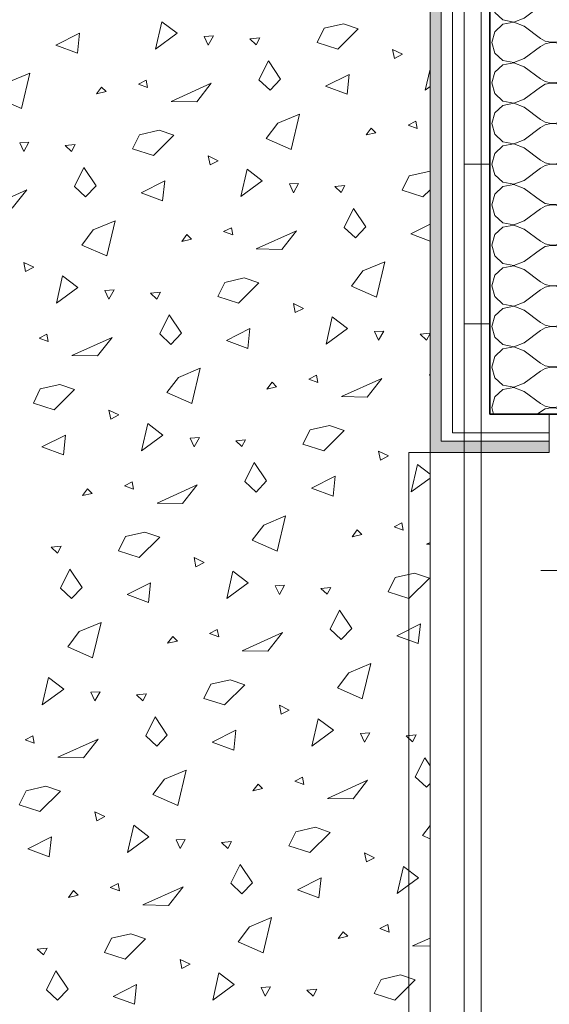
# Model space of a CAD drawing. Header units: centimetres. Extents: x -7.1 to 26.5, y -14.7 to 18.1.
# Tile 20 of 186: x 0.9 to 2.2, y 1 to 3.3. Entities that reach past the tile are written whole.
import ezdxf

# ---------------------------------------------------------------- set-up
doc = ezdxf.new("R2010")
doc.units = ezdxf.units.CM
doc.header["$LTSCALE"] = 10
doc.header["$PDMODE"] = 65
doc.linetypes.add('AUSGEZOGEN', pattern=[0])
doc.linetypes.add('STRICHLINIE_S4', pattern=[0.0055, 0.0035, -0.001, 0, -0.001])
for name, color, linetype in [('XR$1$010 Fenêtres', 7, 'Continuous'), ('XR$1$010 Murs extérieurs', 7, 'Continuous'), ('XR$1$010 Murs extérieurs – Lignes de séparation des couches', 7, 'Continuous'), ('XR$2$105 Cotations100', 7, 'Continuous'), ('XR$3$010 Murs extérieurs – Hachures des composants', 7, 'Continuous'), ('XR$3$035 Dalles', 7, 'Continuous')]:
    doc.layers.add(name, color=color, linetype=linetype)
doc.styles.add('ARIAL', font='arial.ttf')
doc.dimstyles.new('DIMSTYLE_3', dxfattribs={"dimtxt": 0.2, "dimasz": 0.3, "dimexe": 0, "dimexo": 0, "dimgap": 0.1, "dimtad": 2, "dimrnd": 0.005, "dimzin": 4, "dimdsep": 46, "dimtxsty": 'ARIAL', "dimblk1": 'ALL_ML_STRICH', "dimblk2": 'ALL_ML_STRICH', "dimsah": 1, "dimcen": 0, "dimclrd": 7, "dimclre": 7, "dimclrt": 7, "dimadec": 0, "dimazin": 0, "dimtfac": 1, "dimtdec": 0, "dimtix": 1, "dimtmove": 2, "dimatfit": 3, "dimfxl": 0, "dimtzin": 0, "dimlwd": 0, "dimlwe": 18, "dimarcsym": 0})
pattern_1 = [(0, (1500, 1500), (750, 750), [750, -750]), (90, (1500, 1500), (-750, 750), [750, -750])]
pattern_2 = [(0, (0.375, 0.375), (0.1875, 0.1875), [0.1875, -0.1875]), (90, (0.375, 0.375), (-0.1875, 0.1875), [0.1875, -0.1875])]

# ---------------------------------------------------------------- blocks, each defined once
blk = doc.blocks.new('ALL_ML_STRICH')
at = {"color": 0, "linetype": 'ByBlock', "lineweight": -2}
for p, q in [((0, -0.5), (0, 0.5)), ((-0.3, -0.3), (0.3, 0.3)), ((-1, 0), (0.5, 0))]:
    blk.add_line(p, q, dxfattribs=at)
blk = doc.blocks.new('*D157')
at = {"layer": 'DEFPOINTS', "color": 7, "linetype": 'AUSGEZOGEN', "lineweight": 18, "transparency": 16777216}
for p in [(6.2718, 2.513), (2.2818, 2.0461), (2.2818, 2.0461)]:
    blk.add_point(p, dxfattribs=at)
at = {"layer": 'XR$2$105 Cotations100', "color": 7, "linetype": 'AUSGEZOGEN', "lineweight": -2, "transparency": 16777216}
for p, q in [((6.2718, 2.7835), (6.2718, 2.0461)), ((2.2818, 2.0461), (2.2818, 2.0461)), ((2.2818, 2.0461), (6.2718, 2.0461))]:
    blk.add_line(p, q, dxfattribs=at)
at = {"layer": 'XR$2$105 Cotations100', "color": 7, "linetype": 'AUSGEZOGEN', "lineweight": 18, "transparency": 16777216, "xscale": 0.3, "yscale": 0.3, "zscale": 0.3, "rotation": 180}
blk.add_blockref('ALL_ML_STRICH', (2.2818, 2.0461), dxfattribs=at)
at = {"layer": 'XR$2$105 Cotations100', "color": 7, "linetype": 'AUSGEZOGEN', "lineweight": 18, "transparency": 16777216, "xscale": 0.3, "yscale": 0.3, "zscale": 0.3}
blk.add_blockref('ALL_ML_STRICH', (6.2718, 2.0461), dxfattribs=at)
at = {"layer": 'XR$2$105 Cotations100', "color": 7, "linetype": 'AUSGEZOGEN', "lineweight": 18, "transparency": 16777216, "insert": (4.2882, 2.2496), "char_height": 0.2, "width": 0.64, "attachment_point": 5, "style": 'ARIAL'}
blk.add_mtext('\\W0.80;\\A1;{\\A1;{3.99\\H0.132000;\\S^ ;}}', dxfattribs=at)
blk = doc.blocks.new('COMPLEXOBJECT_86')
at = {"layer": 'XR$3$010 Murs extérieurs – Hachures des composants', "color": 8, "linetype": 'AUSGEZOGEN', "lineweight": 13, "transparency": 33554687}
for p, q in [((2.0236, 3.5965), (2.0165, 3.5714)), ((2.0259, 3.5985), (2.0236, 3.5965)), ((2.1074, 3.5985), (2.1308, 3.581)), ((2.1807, 3.5765), (2.1915, 3.5839)), ((2.1915, 3.5839), (2.1999, 3.594)), ((2.1999, 3.594), (2.2019, 3.5985)), ((2.0165, 3.5714), (2.0236, 3.5464)), ((2.0927, 3.5333), (2.1308, 3.5619)), ((2.1308, 3.581), (2.1423, 3.5746)), ((2.1423, 3.5683), (2.1308, 3.5619)), ((2.1423, 3.5746), (2.1551, 3.5716)), ((2.1551, 3.5712), (2.1423, 3.5683)), ((2.1551, 3.5716), (2.1682, 3.5723)), ((2.1682, 3.5706), (2.1551, 3.5712)), ((2.1682, 3.5723), (2.1807, 3.5765)), ((2.1807, 3.5664), (2.1682, 3.5706)), ((2.1915, 3.559), (2.1807, 3.5664)), ((2.1999, 3.5488), (2.1915, 3.559)), ((2.0236, 3.5464), (2.0429, 3.5288)), ((2.2052, 3.5368), (2.1999, 3.5488)), ((2.207, 3.5238), (2.2052, 3.5368)), ((2.0429, 3.5188), (2.0236, 3.5012)), ((2.0429, 3.5288), (2.0684, 3.524)), ((2.0684, 3.5236), (2.0429, 3.5188)), ((2.0684, 3.524), (2.0927, 3.5333)), ((2.0927, 3.5143), (2.0684, 3.5236)), ((2.0927, 3.5143), (2.1308, 3.4857)), ((2.2052, 3.5108), (2.207, 3.5238)), ((2.0236, 3.5012), (2.0165, 3.4762)), ((2.1915, 3.4887), (2.1999, 3.4988)), ((2.1999, 3.4988), (2.2052, 3.5108)), ((2.0165, 3.4762), (2.0236, 3.4512)), ((2.0927, 3.4381), (2.1308, 3.4667)), ((2.1308, 3.4857), (2.1423, 3.4794)), ((2.1423, 3.473), (2.1308, 3.4667)), ((2.1423, 3.4794), (2.1551, 3.4764)), ((2.1551, 3.476), (2.1423, 3.473)), ((2.1551, 3.4764), (2.1682, 3.477)), ((2.1682, 3.4754), (2.1551, 3.476)), ((2.1682, 3.477), (2.1807, 3.4812)), ((2.1807, 3.4712), (2.1682, 3.4754)), ((2.1807, 3.4812), (2.1915, 3.4887)), ((2.1915, 3.4637), (2.1807, 3.4712)), ((2.0236, 3.4512), (2.0429, 3.4336)), ((2.1999, 3.4536), (2.1915, 3.4637)), ((2.2052, 3.4416), (2.1999, 3.4536)), ((2.0429, 3.4235), (2.0236, 3.406)), ((2.0429, 3.4336), (2.0684, 3.4288)), ((2.0684, 3.4284), (2.0429, 3.4235)), ((2.0684, 3.4288), (2.0927, 3.4381)), ((2.0927, 3.419), (2.0684, 3.4284)), ((2.207, 3.4286), (2.2052, 3.4416)), ((2.2052, 3.4156), (2.207, 3.4286)), ((2.0236, 3.406), (2.0165, 3.381)), ((2.0927, 3.419), (2.1308, 3.3905)), ((2.1915, 3.3934), (2.1999, 3.4035)), ((2.1999, 3.4035), (2.2052, 3.4156)), ((2.0165, 3.381), (2.0236, 3.3559)), ((2.1308, 3.3905), (2.1423, 3.3841)), ((2.1423, 3.3778), (2.1308, 3.3714)), ((2.1423, 3.3841), (2.1551, 3.3811)), ((2.1551, 3.3808), (2.1423, 3.3778)), ((2.1551, 3.3811), (2.1682, 3.3818)), ((2.1682, 3.3801), (2.1551, 3.3808)), ((2.1682, 3.3818), (2.1807, 3.386)), ((2.1807, 3.3759), (2.1682, 3.3801)), ((2.1807, 3.386), (2.1915, 3.3934)), ((2.1915, 3.3685), (2.1807, 3.3759)), ((2.0236, 3.3559), (2.0429, 3.3384)), ((2.0927, 3.3429), (2.1308, 3.3714)), ((2.1999, 3.3584), (2.1915, 3.3685)), ((2.2052, 3.3463), (2.1999, 3.3584)), ((2.0429, 3.3283), (2.0236, 3.3107)), ((2.0429, 3.3384), (2.0684, 3.3335)), ((2.0684, 3.3331), (2.0429, 3.3283)), ((2.0684, 3.3335), (2.0927, 3.3429)), ((2.0927, 3.3238), (2.0684, 3.3331)), ((2.207, 3.3333), (2.2052, 3.3463)), ((2.2052, 3.3203), (2.207, 3.3333)), ((2.0236, 3.3107), (2.0165, 3.2857)), ((2.0927, 3.3238), (2.1308, 3.2952)), ((2.1915, 3.2982), (2.1999, 3.3083)), ((2.1999, 3.3083), (2.2052, 3.3203)), ((2.0165, 3.2857), (2.0236, 3.2607)), ((2.1308, 3.2952), (2.1423, 3.2889)), ((2.1423, 3.2825), (2.1308, 3.2762)), ((2.1423, 3.2889), (2.1551, 3.2859)), ((2.1551, 3.2855), (2.1423, 3.2825)), ((2.1551, 3.2859), (2.1682, 3.2865)), ((2.1682, 3.2849), (2.1551, 3.2855)), ((2.1682, 3.2865), (2.1807, 3.2907)), ((2.1807, 3.2807), (2.1682, 3.2849)), ((2.1807, 3.2907), (2.1915, 3.2982)), ((2.0236, 3.2607), (2.0429, 3.2431)), ((2.0927, 3.2476), (2.1308, 3.2762)), ((2.1915, 3.2732), (2.1807, 3.2807)), ((2.1999, 3.2631), (2.1915, 3.2732)), ((2.2052, 3.2511), (2.1999, 3.2631)), ((2.0429, 3.2431), (2.0684, 3.2383)), ((2.0684, 3.2379), (2.0429, 3.2331)), ((2.0684, 3.2383), (2.0927, 3.2476)), ((2.0927, 3.2286), (2.0684, 3.2379)), ((2.207, 3.2381), (2.2052, 3.2511)), ((2.2052, 3.2251), (2.207, 3.2381)), ((2.0236, 3.2155), (2.0165, 3.1905)), ((2.0429, 3.2331), (2.0236, 3.2155)), ((2.0927, 3.2286), (2.1308, 3.2)), ((2.1915, 3.2029), (2.1999, 3.2131)), ((2.1999, 3.2131), (2.2052, 3.2251)), ((2.0165, 3.1905), (2.0236, 3.1654)), ((2.1308, 3.2), (2.1423, 3.1936)), ((2.1423, 3.1936), (2.1551, 3.1907)), ((2.1551, 3.1903), (2.1423, 3.1873)), ((2.1551, 3.1907), (2.1682, 3.1913)), ((2.1682, 3.1896), (2.1551, 3.1903)), ((2.1682, 3.1913), (2.1807, 3.1955)), ((2.1807, 3.1854), (2.1682, 3.1896)), ((2.1807, 3.1955), (2.1915, 3.2029)), ((2.0927, 3.1524), (2.1308, 3.181)), ((2.1423, 3.1873), (2.1308, 3.181)), ((2.1915, 3.178), (2.1807, 3.1854)), ((2.1999, 3.1679), (2.1915, 3.178)), ((2.2052, 3.1559), (2.1999, 3.1679)), ((2.0236, 3.1654), (2.0429, 3.1479)), ((2.0429, 3.1479), (2.0684, 3.143)), ((2.0684, 3.1427), (2.0429, 3.1378)), ((2.0684, 3.143), (2.0927, 3.1524)), ((2.0927, 3.1333), (2.0684, 3.1427)), ((2.207, 3.1429), (2.2052, 3.1559)), ((2.2052, 3.1298), (2.207, 3.1429)), ((2.0236, 3.1203), (2.0165, 3.0952)), ((2.0429, 3.1378), (2.0236, 3.1203)), ((2.0927, 3.1333), (2.1308, 3.1048)), ((2.1999, 3.1178), (2.2052, 3.1298)), ((2.1308, 3.1048), (2.1423, 3.0984)), ((2.1423, 3.0984), (2.1551, 3.0954)), ((2.1682, 3.0961), (2.1807, 3.1003)), ((2.1807, 3.1003), (2.1915, 3.1077)), ((2.1915, 3.1077), (2.1999, 3.1178)), ((2.0165, 3.0952), (2.0236, 3.0702)), ((2.0927, 3.0571), (2.1308, 3.0857)), ((2.1423, 3.0921), (2.1308, 3.0857)), ((2.1551, 3.095), (2.1423, 3.0921)), ((2.1551, 3.0954), (2.1682, 3.0961)), ((2.1682, 3.0944), (2.1551, 3.095)), ((2.1807, 3.0902), (2.1682, 3.0944)), ((2.1915, 3.0828), (2.1807, 3.0902)), ((2.1999, 3.0727), (2.1915, 3.0828)), ((2.0236, 3.0702), (2.0429, 3.0526)), ((2.0429, 3.0526), (2.0684, 3.0478)), ((2.0684, 3.0478), (2.0927, 3.0571)), ((2.2052, 3.0606), (2.1999, 3.0727)), ((2.207, 3.0476), (2.2052, 3.0606)), ((2.0429, 3.0426), (2.0236, 3.025)), ((2.0684, 3.0474), (2.0429, 3.0426)), ((2.0927, 3.0381), (2.0684, 3.0474)), ((2.0927, 3.0381), (2.1308, 3.0095)), ((2.1999, 3.0226), (2.2052, 3.0346)), ((2.2052, 3.0346), (2.207, 3.0476)), ((2.0236, 3.025), (2.0165, 3)), ((2.1308, 3.0095), (2.1423, 3.0032)), ((2.1682, 3.0008), (2.1807, 3.005)), ((2.1807, 3.005), (2.1915, 3.0125)), ((2.1915, 3.0125), (2.1999, 3.0226)), ((2.0165, 3), (2.0236, 2.975)), ((2.0927, 2.9619), (2.1308, 2.9905)), ((2.1423, 2.9968), (2.1308, 2.9905)), ((2.1423, 3.0032), (2.1551, 3.0002)), ((2.1551, 2.9998), (2.1423, 2.9968)), ((2.1551, 3.0002), (2.1682, 3.0008)), ((2.1682, 2.9992), (2.1551, 2.9998)), ((2.1807, 2.995), (2.1682, 2.9992)), ((2.1915, 2.9875), (2.1807, 2.995)), ((2.1999, 2.9774), (2.1915, 2.9875)), ((2.0236, 2.975), (2.0429, 2.9574)), ((2.0684, 2.9526), (2.0927, 2.9619)), ((2.2052, 2.9654), (2.1999, 2.9774)), ((2.207, 2.9524), (2.2052, 2.9654)), ((2.0429, 2.9474), (2.0236, 2.9298)), ((2.0429, 2.9574), (2.0684, 2.9526)), ((2.0684, 2.9522), (2.0429, 2.9474)), ((2.0927, 2.9429), (2.0684, 2.9522)), ((2.0927, 2.9429), (2.1308, 2.9143)), ((2.1999, 2.9273), (2.2052, 2.9394)), ((2.2052, 2.9394), (2.207, 2.9524)), ((2.0236, 2.9298), (2.0165, 2.9048)), ((2.1308, 2.9143), (2.1423, 2.9079)), ((2.1807, 2.9098), (2.1915, 2.9172)), ((2.1915, 2.9172), (2.1999, 2.9273)), ((2.0165, 2.9048), (2.0236, 2.8797)), ((2.0927, 2.8667), (2.1308, 2.8952)), ((2.1423, 2.9016), (2.1308, 2.8952)), ((2.1423, 2.9079), (2.1551, 2.905)), ((2.1551, 2.9046), (2.1423, 2.9016)), ((2.1551, 2.905), (2.1682, 2.9056)), ((2.1682, 2.9039), (2.1551, 2.9046)), ((2.1682, 2.9056), (2.1807, 2.9098)), ((2.1807, 2.8997), (2.1682, 2.9039)), ((2.1915, 2.8923), (2.1807, 2.8997)), ((2.1999, 2.8822), (2.1915, 2.8923)), ((2.0236, 2.8797), (2.0429, 2.8622)), ((2.0684, 2.8573), (2.0927, 2.8667)), ((2.2052, 2.8702), (2.1999, 2.8822)), ((2.207, 2.8571), (2.2052, 2.8702)), ((2.0429, 2.8521), (2.0236, 2.8346)), ((2.0429, 2.8622), (2.0684, 2.8573)), ((2.0684, 2.857), (2.0429, 2.8521)), ((2.0927, 2.8476), (2.0684, 2.857)), ((2.0927, 2.8476), (2.1308, 2.819)), ((2.1999, 2.8321), (2.2052, 2.8441)), ((2.2052, 2.8441), (2.207, 2.8571)), ((2.0236, 2.8346), (2.0165, 2.8095)), ((2.1308, 2.819), (2.1423, 2.8127)), ((2.1807, 2.8146), (2.1915, 2.822)), ((2.1915, 2.822), (2.1999, 2.8321)), ((2.0165, 2.8095), (2.0236, 2.7845)), ((2.0927, 2.7714), (2.1308, 2.8)), ((2.1423, 2.8064), (2.1308, 2.8)), ((2.1423, 2.8127), (2.1551, 2.8097)), ((2.1551, 2.8093), (2.1423, 2.8064)), ((2.1551, 2.8097), (2.1682, 2.8104)), ((2.1682, 2.8087), (2.1551, 2.8093)), ((2.1682, 2.8104), (2.1807, 2.8146)), ((2.1807, 2.8045), (2.1682, 2.8087)), ((2.1915, 2.7971), (2.1807, 2.8045)), ((2.1999, 2.7869), (2.1915, 2.7971)), ((2.0236, 2.7845), (2.0429, 2.7669)), ((2.2052, 2.7749), (2.1999, 2.7869)), ((2.207, 2.7619), (2.2052, 2.7749)), ((2.0429, 2.7569), (2.0236, 2.7393)), ((2.0429, 2.7669), (2.0684, 2.7621)), ((2.0684, 2.7617), (2.0429, 2.7569)), ((2.0684, 2.7621), (2.0927, 2.7714)), ((2.0927, 2.7524), (2.0684, 2.7617)), ((2.0927, 2.7524), (2.1308, 2.7238)), ((2.2052, 2.7489), (2.207, 2.7619)), ((2.0236, 2.7393), (2.0165, 2.7143)), ((2.1807, 2.7193), (2.1915, 2.7268)), ((2.1915, 2.7268), (2.1999, 2.7369)), ((2.1999, 2.7369), (2.2052, 2.7489)), ((2.0165, 2.7143), (2.0236, 2.6893)), ((2.0927, 2.6762), (2.1308, 2.7048)), ((2.1308, 2.7238), (2.1423, 2.7175)), ((2.1423, 2.7111), (2.1308, 2.7048)), ((2.1423, 2.7175), (2.1551, 2.7145)), ((2.1551, 2.7141), (2.1423, 2.7111)), ((2.1551, 2.7145), (2.1682, 2.7151)), ((2.1682, 2.7135), (2.1551, 2.7141)), ((2.1682, 2.7151), (2.1807, 2.7193)), ((2.1807, 2.7093), (2.1682, 2.7135)), ((2.1915, 2.7018), (2.1807, 2.7093)), ((2.0236, 2.6893), (2.0429, 2.6717)), ((2.1999, 2.6917), (2.1915, 2.7018)), ((2.2052, 2.6797), (2.1999, 2.6917)), ((2.0429, 2.6616), (2.0236, 2.6441)), ((2.0429, 2.6717), (2.0684, 2.6669)), ((2.0684, 2.6665), (2.0429, 2.6616)), ((2.0684, 2.6669), (2.0927, 2.6762)), ((2.0927, 2.6571), (2.0684, 2.6665)), ((2.207, 2.6667), (2.2052, 2.6797)), ((2.2052, 2.6537), (2.207, 2.6667)), ((2.0236, 2.6441), (2.0165, 2.619)), ((2.0927, 2.6571), (2.1308, 2.6286)), ((2.1915, 2.6315), (2.1999, 2.6416)), ((2.1999, 2.6416), (2.2052, 2.6537)), ((2.0165, 2.619), (2.0236, 2.594)), ((2.1308, 2.6286), (2.1423, 2.6222)), ((2.1423, 2.6159), (2.1308, 2.6095)), ((2.1423, 2.6222), (2.1551, 2.6192)), ((2.1551, 2.6189), (2.1423, 2.6159)), ((2.1551, 2.6192), (2.1682, 2.6199)), ((2.1682, 2.6182), (2.1551, 2.6189)), ((2.1682, 2.6199), (2.1807, 2.6241)), ((2.1807, 2.614), (2.1682, 2.6182)), ((2.1807, 2.6241), (2.1915, 2.6315)), ((2.1915, 2.6066), (2.1807, 2.614)), ((2.0236, 2.594), (2.0429, 2.5765)), ((2.0927, 2.581), (2.1308, 2.6095)), ((2.1999, 2.5965), (2.1915, 2.6066)), ((2.2052, 2.5844), (2.1999, 2.5965)), ((2.0429, 2.5664), (2.0236, 2.5488)), ((2.0429, 2.5765), (2.0684, 2.5716)), ((2.0684, 2.5712), (2.0429, 2.5664)), ((2.0684, 2.5716), (2.0927, 2.581)), ((2.0927, 2.5619), (2.0684, 2.5712)), ((2.207, 2.5714), (2.2052, 2.5844)), ((2.2052, 2.5584), (2.207, 2.5714)), ((2.0236, 2.5488), (2.0165, 2.5238)), ((2.0927, 2.5619), (2.1308, 2.5333)), ((2.1915, 2.5363), (2.1999, 2.5464)), ((2.1999, 2.5464), (2.2052, 2.5584)), ((2.0165, 2.5238), (2.0236, 2.4988)), ((2.1308, 2.5333), (2.1423, 2.527)), ((2.1423, 2.5206), (2.1308, 2.5143)), ((2.1423, 2.527), (2.1551, 2.524)), ((2.1551, 2.5236), (2.1423, 2.5206)), ((2.1551, 2.524), (2.1682, 2.5246)), ((2.1682, 2.523), (2.1551, 2.5236)), ((2.1682, 2.5246), (2.1807, 2.5288)), ((2.1807, 2.5188), (2.1682, 2.523)), ((2.1807, 2.5288), (2.1915, 2.5363)), ((2.1915, 2.5113), (2.1807, 2.5188)), ((2.0236, 2.4988), (2.0429, 2.4812)), ((2.0927, 2.4857), (2.1308, 2.5143)), ((2.1999, 2.5012), (2.1915, 2.5113)), ((2.2052, 2.4892), (2.1999, 2.5012)), ((2.0429, 2.4812), (2.0684, 2.4764)), ((2.0684, 2.476), (2.0429, 2.4712)), ((2.0684, 2.4764), (2.0927, 2.4857)), ((2.0927, 2.4667), (2.0684, 2.476)), ((2.207, 2.4762), (2.2052, 2.4892)), ((2.2052, 2.4632), (2.207, 2.4762)), ((2.0236, 2.4536), (2.0165, 2.4286)), ((2.0429, 2.4712), (2.0236, 2.4536)), ((2.0927, 2.4667), (2.1308, 2.4381)), ((2.1915, 2.441), (2.1999, 2.4512)), ((2.1999, 2.4512), (2.2052, 2.4632)), ((2.0165, 2.4286), (2.0208, 2.4135)), ((2.1308, 2.4381), (2.1423, 2.4317)), ((2.1423, 2.4317), (2.1551, 2.4288)), ((2.1551, 2.4284), (2.1423, 2.4254)), ((2.1551, 2.4288), (2.1682, 2.4294)), ((2.1682, 2.4277), (2.1551, 2.4284)), ((2.1682, 2.4294), (2.1807, 2.4336)), ((2.1807, 2.4235), (2.1682, 2.4277)), ((2.1807, 2.4336), (2.1915, 2.441)), ((2.1234, 2.4135), (2.1308, 2.419)), ((2.1423, 2.4254), (2.1308, 2.419)), ((2.1915, 2.4161), (2.1807, 2.4235)), ((2.1937, 2.4135), (2.1915, 2.4161))]:
    blk.add_line(p, q, dxfattribs=at)
blk = doc.blocks.new('COMPLEXOBJECT_272')
at = {"layer": 'XR$3$035 Dalles', "color": 253, "linetype": 'AUSGEZOGEN', "lineweight": 13, "transparency": 33554687}
for p, q in [((1.2276, 3.2701), (1.2423, 3.3342)), ((1.2423, 3.3342), (1.2778, 3.307)), ((1.623, 3.3189), (1.6686, 3.3294)), ((1.6686, 3.3294), (1.7032, 3.3176)), ((0.9936, 3.279), (1.049, 3.307)), ((1.049, 3.307), (1.044, 3.2604)), ((1.2778, 3.307), (1.2276, 3.2701)), ((1.6065, 3.2856), (1.623, 3.3189)), ((1.7032, 3.3176), (1.6552, 3.27)), ((1.3633, 3.3012), (1.3416, 3.2998)), ((1.3416, 3.2998), (1.3511, 3.2795)), ((1.3511, 3.2795), (1.3633, 3.3012)), ((1.4485, 3.2937), (1.4719, 3.296)), ((1.4633, 3.2798), (1.4485, 3.2937)), ((1.4719, 3.296), (1.4633, 3.2798)), ((1.6552, 3.27), (1.6065, 3.2856)), ((1.044, 3.2604), (0.9936, 3.279)), ((1.8074, 3.258), (1.784, 3.2693)), ((1.784, 3.2693), (1.7883, 3.2481)), ((1.7883, 3.2481), (1.8074, 3.258)), ((1.4702, 3.1979), (1.4922, 3.2424)), ((1.4922, 3.2424), (1.521, 3.1994)), ((0.8813, 3.1922), (0.9324, 3.2137)), ((0.9324, 3.2137), (0.9127, 3.1309)), ((1.8606, 3.1737), (1.8718, 3.2225)), ((1.2054, 3.1974), (1.1872, 3.188)), ((1.2087, 3.1801), (1.2054, 3.1974)), ((1.2638, 3.1473), (1.3583, 3.19)), ((1.3583, 3.19), (1.324, 3.1463)), ((1.4964, 3.1733), (1.4702, 3.1979)), ((1.521, 3.1994), (1.4964, 3.1733)), ((1.6266, 3.1826), (1.682, 3.2105)), ((1.682, 3.2105), (1.6771, 3.164)), ((1.1009, 3.1809), (1.0888, 3.1648)), ((1.0888, 3.1648), (1.1116, 3.1701)), ((1.1116, 3.1701), (1.1009, 3.1809)), ((1.1872, 3.188), (1.2087, 3.1801)), ((1.6771, 3.164), (1.6266, 3.1826)), ((1.8718, 3.1819), (1.8606, 3.1737)), ((0.9127, 3.1309), (0.8542, 3.1566)), ((1.324, 3.1463), (1.2638, 3.1473)), ((1.5143, 3.0958), (1.5654, 3.1173)), ((1.5654, 3.1173), (1.5457, 3.0345)), ((1.8384, 3.1009), (1.8202, 3.0916)), ((1.8417, 3.0837), (1.8384, 3.1009)), ((1.19, 3.0689), (1.2356, 3.0794)), ((1.2356, 3.0794), (1.2702, 3.0676)), ((1.4872, 3.0602), (1.5143, 3.0958)), ((1.7339, 3.0845), (1.7218, 3.0684)), ((1.7218, 3.0684), (1.7446, 3.0737)), ((1.7446, 3.0737), (1.7339, 3.0845)), ((1.8202, 3.0916), (1.8417, 3.0837)), ((0.9303, 3.0512), (0.9085, 3.0498)), ((0.9181, 3.0295), (0.9303, 3.0512)), ((1.1735, 3.0356), (1.19, 3.0689)), ((1.2702, 3.0676), (1.2222, 3.02)), ((1.5457, 3.0345), (1.4872, 3.0602)), ((0.9085, 3.0498), (0.9181, 3.0295)), ((1.0155, 3.0437), (1.0389, 3.046)), ((1.0303, 3.0298), (1.0155, 3.0437)), ((1.0389, 3.046), (1.0303, 3.0298)), ((1.2222, 3.02), (1.1735, 3.0356)), ((1.3744, 3.008), (1.351, 3.0193)), ((1.351, 3.0193), (1.3553, 2.9981)), ((1.3553, 2.9981), (1.3744, 3.008)), ((1.0372, 2.9479), (1.0592, 2.9924)), ((1.0592, 2.9924), (1.088, 2.9494)), ((1.4276, 2.9237), (1.4423, 2.9878)), ((1.4423, 2.9878), (1.4778, 2.9606)), ((1.823, 2.9725), (1.8686, 2.9829)), ((1.8686, 2.9829), (1.8718, 2.9818)), ((1.1936, 2.9326), (1.249, 2.9605)), ((1.249, 2.9605), (1.244, 2.914)), ((1.4778, 2.9606), (1.4276, 2.9237)), ((1.8065, 2.9392), (1.823, 2.9725)), ((0.8308, 2.8973), (0.9253, 2.94)), ((0.9253, 2.94), (0.891, 2.8963)), ((1.0633, 2.9233), (1.0372, 2.9479)), ((1.088, 2.9494), (1.0633, 2.9233)), ((1.5633, 2.9547), (1.5416, 2.9534)), ((1.5416, 2.9534), (1.5511, 2.933)), ((1.5511, 2.933), (1.5633, 2.9547)), ((1.6485, 2.9473), (1.6719, 2.9496)), ((1.6633, 2.9334), (1.6485, 2.9473)), ((1.6719, 2.9496), (1.6633, 2.9334)), ((1.8552, 2.9236), (1.8065, 2.9392)), ((1.8718, 2.94), (1.8552, 2.9236)), ((1.244, 2.914), (1.1936, 2.9326)), ((1.6702, 2.8515), (1.6922, 2.896)), ((1.6922, 2.896), (1.721, 2.853)), ((1.0813, 2.8458), (1.1324, 2.8673)), ((1.1324, 2.8673), (1.1127, 2.7845)), ((1.0542, 2.8102), (1.0813, 2.8458)), ((1.4054, 2.8509), (1.3872, 2.8416)), ((1.4087, 2.8337), (1.4054, 2.8509)), ((1.4638, 2.8009), (1.5583, 2.8435)), ((1.5583, 2.8435), (1.524, 2.7999)), ((1.6964, 2.8269), (1.6702, 2.8515)), ((1.721, 2.853), (1.6964, 2.8269)), ((1.8266, 2.8362), (1.8718, 2.859)), ((1.3009, 2.8345), (1.2888, 2.8184)), ((1.2888, 2.8184), (1.3116, 2.8237)), ((1.3116, 2.8237), (1.3009, 2.8345)), ((1.3872, 2.8416), (1.4087, 2.8337)), ((1.8718, 2.8196), (1.8266, 2.8362)), ((1.1127, 2.7845), (1.0542, 2.8102)), ((1.524, 2.7999), (1.4638, 2.8009)), ((0.9414, 2.758), (0.918, 2.7693)), ((0.918, 2.7693), (0.9223, 2.7481)), ((0.9223, 2.7481), (0.9414, 2.758)), ((1.7143, 2.7493), (1.7654, 2.7709)), ((1.7654, 2.7709), (1.7457, 2.6881)), ((0.9946, 2.6737), (1.0092, 2.7378)), ((1.0092, 2.7378), (1.0448, 2.7106)), ((1.39, 2.7225), (1.4356, 2.7329)), ((1.4356, 2.7329), (1.4702, 2.7212)), ((1.6872, 2.7138), (1.7143, 2.7493)), ((1.0448, 2.7106), (0.9946, 2.6737)), ((1.1303, 2.7047), (1.1085, 2.7034)), ((1.1085, 2.7034), (1.1181, 2.683)), ((1.1181, 2.683), (1.1303, 2.7047)), ((1.3735, 2.6892), (1.39, 2.7225)), ((1.4702, 2.7212), (1.4222, 2.6736)), ((1.7457, 2.6881), (1.6872, 2.7138)), ((1.2155, 2.6973), (1.2389, 2.6996)), ((1.2303, 2.6834), (1.2155, 2.6973)), ((1.2389, 2.6996), (1.2303, 2.6834)), ((1.4222, 2.6736), (1.3735, 2.6892)), ((1.5744, 2.6616), (1.551, 2.6729)), ((1.551, 2.6729), (1.5553, 2.6517)), ((1.5553, 2.6517), (1.5744, 2.6616)), ((1.2372, 2.6015), (1.2592, 2.646)), ((1.2592, 2.646), (1.288, 2.603)), ((1.6276, 2.5773), (1.6423, 2.6414)), ((1.6423, 2.6414), (1.6778, 2.6142)), ((1.3936, 2.5862), (1.449, 2.6141)), ((1.449, 2.6141), (1.444, 2.5676)), ((1.6778, 2.6142), (1.6276, 2.5773)), ((0.9724, 2.6009), (0.9542, 2.5916)), ((0.9542, 2.5916), (0.9756, 2.5837)), ((0.9756, 2.5837), (0.9724, 2.6009)), ((1.0308, 2.5509), (1.1253, 2.5935)), ((1.1253, 2.5935), (1.091, 2.5499)), ((1.2633, 2.5769), (1.2372, 2.6015)), ((1.288, 2.603), (1.2633, 2.5769)), ((1.7633, 2.6083), (1.7416, 2.607)), ((1.7416, 2.607), (1.7511, 2.5866)), ((1.7511, 2.5866), (1.7633, 2.6083)), ((1.8485, 2.6009), (1.8718, 2.6032)), ((1.8633, 2.587), (1.8485, 2.6009)), ((1.8718, 2.6029), (1.8633, 2.587)), ((1.444, 2.5676), (1.3936, 2.5862)), ((1.091, 2.5499), (1.0308, 2.5509)), ((1.2813, 2.4993), (1.3324, 2.5209)), ((1.3324, 2.5209), (1.3127, 2.4381)), ((1.2542, 2.4638), (1.2813, 2.4993)), ((1.6054, 2.5045), (1.5872, 2.4951)), ((1.6087, 2.4873), (1.6054, 2.5045)), ((1.6638, 2.4545), (1.7583, 2.4971)), ((1.7583, 2.4971), (1.724, 2.4535)), ((1.8702, 2.5051), (1.8718, 2.5083)), ((1.8718, 2.5037), (1.8702, 2.5051)), ((0.9405, 2.4392), (0.9569, 2.4725)), ((0.9569, 2.4725), (1.0025, 2.4829)), ((1.0025, 2.4829), (1.0371, 2.4712)), ((1.5009, 2.488), (1.4888, 2.472)), ((1.4888, 2.472), (1.5116, 2.4773)), ((1.5116, 2.4773), (1.5009, 2.488)), ((1.5872, 2.4951), (1.6087, 2.4873)), ((1.0371, 2.4712), (0.9892, 2.4236)), ((1.3127, 2.4381), (1.2542, 2.4638)), ((1.724, 2.4535), (1.6638, 2.4545)), ((0.9892, 2.4236), (0.9405, 2.4392)), ((1.1414, 2.4116), (1.118, 2.4229)), ((1.118, 2.4229), (1.1223, 2.4017)), ((1.1223, 2.4017), (1.1414, 2.4116)), ((1.1946, 2.3273), (1.2092, 2.3914)), ((1.2092, 2.3914), (1.2448, 2.3642)), ((1.59, 2.3761), (1.6356, 2.3865)), ((1.6356, 2.3865), (1.6702, 2.3747)), ((0.9606, 2.3362), (1.0159, 2.3641)), ((1.0159, 2.3641), (1.011, 2.3176)), ((1.2448, 2.3642), (1.1946, 2.3273)), ((1.3303, 2.3583), (1.3085, 2.357)), ((1.3085, 2.357), (1.3181, 2.3366)), ((1.3181, 2.3366), (1.3303, 2.3583)), ((1.5735, 2.3427), (1.59, 2.3761)), ((1.6702, 2.3747), (1.6222, 2.3272)), ((1.011, 2.3176), (0.9606, 2.3362)), ((1.4155, 2.3509), (1.4389, 2.3532)), ((1.4303, 2.337), (1.4155, 2.3509)), ((1.4389, 2.3532), (1.4303, 2.337)), ((1.6222, 2.3272), (1.5735, 2.3427)), ((1.7744, 2.3152), (1.751, 2.3265)), ((1.751, 2.3265), (1.7553, 2.3053)), ((1.7553, 2.3053), (1.7744, 2.3152)), ((1.4372, 2.2551), (1.4592, 2.2996)), ((1.4592, 2.2996), (1.488, 2.2566)), ((1.8276, 2.2309), (1.8423, 2.2949)), ((1.8423, 2.2949), (1.8718, 2.2724)), ((1.5936, 2.2398), (1.649, 2.2677)), ((1.649, 2.2677), (1.644, 2.2212)), ((1.1724, 2.2545), (1.1542, 2.2451)), ((1.1542, 2.2451), (1.1756, 2.2373)), ((1.1756, 2.2373), (1.1724, 2.2545)), ((1.2308, 2.2045), (1.3253, 2.2471)), ((1.3253, 2.2471), (1.291, 2.2035)), ((1.4633, 2.2305), (1.4372, 2.2551)), ((1.488, 2.2566), (1.4633, 2.2305)), ((1.8718, 2.2634), (1.8276, 2.2309)), ((1.0679, 2.238), (1.0558, 2.222)), ((1.0558, 2.222), (1.0786, 2.2273)), ((1.0786, 2.2273), (1.0679, 2.238)), ((1.644, 2.2212), (1.5936, 2.2398)), ((1.291, 2.2035), (1.2308, 2.2045)), ((1.4813, 2.1529), (1.5324, 2.1745)), ((1.5324, 2.1745), (1.5127, 2.0917)), ((1.4542, 2.1174), (1.4813, 2.1529)), ((1.8054, 2.1581), (1.7872, 2.1487)), ((1.8087, 2.1409), (1.8054, 2.1581)), ((1.1405, 2.0927), (1.1569, 2.1261)), ((1.1569, 2.1261), (1.2025, 2.1365)), ((1.2025, 2.1365), (1.2371, 2.1247)), ((1.7009, 2.1416), (1.6888, 2.1256)), ((1.6888, 2.1256), (1.7116, 2.1309)), ((1.7116, 2.1309), (1.7009, 2.1416)), ((1.7872, 2.1487), (1.8087, 2.1409)), ((0.9824, 2.1009), (1.0059, 2.1032)), ((1.0059, 2.1032), (0.9973, 2.087)), ((1.2371, 2.1247), (1.1892, 2.0772)), ((1.5127, 2.0917), (1.4542, 2.1174)), ((1.8638, 2.1081), (1.8718, 2.1117)), ((1.8718, 2.1079), (1.8638, 2.1081)), ((0.9973, 2.087), (0.9824, 2.1009)), ((1.1892, 2.0772), (1.1405, 2.0927)), ((1.3414, 2.0652), (1.318, 2.0765)), ((1.318, 2.0765), (1.3223, 2.0553)), ((1.3223, 2.0553), (1.3414, 2.0652)), ((1.0042, 2.0051), (1.0262, 2.0496)), ((1.0262, 2.0496), (1.0549, 2.0066)), ((1.3946, 1.9809), (1.4092, 2.0449)), ((1.4092, 2.0449), (1.4448, 2.0178)), ((1.79, 2.0297), (1.8356, 2.0401)), ((1.8356, 2.0401), (1.8702, 2.0283)), ((1.1606, 1.9898), (1.2159, 2.0177)), ((1.2159, 2.0177), (1.211, 1.9712)), ((1.4448, 2.0178), (1.3946, 1.9809)), ((1.5303, 2.0119), (1.5085, 2.0106)), ((1.5085, 2.0106), (1.5181, 1.9902)), ((1.5181, 1.9902), (1.5303, 2.0119)), ((1.7735, 1.9963), (1.79, 2.0297)), ((1.8702, 2.0283), (1.8222, 1.9808)), ((1.0303, 1.9805), (1.0042, 2.0051)), ((1.0549, 2.0066), (1.0303, 1.9805)), ((1.211, 1.9712), (1.1606, 1.9898)), ((1.6155, 2.0045), (1.6389, 2.0068)), ((1.6303, 1.9905), (1.6155, 2.0045)), ((1.6389, 2.0068), (1.6303, 1.9905)), ((1.8222, 1.9808), (1.7735, 1.9963)), ((1.6372, 1.9087), (1.6592, 1.9532)), ((1.6592, 1.9532), (1.688, 1.9102)), ((1.0483, 1.9029), (1.0994, 1.9245)), ((1.0994, 1.9245), (1.0797, 1.8417)), ((1.7936, 1.8933), (1.849, 1.9213)), ((1.849, 1.9213), (1.844, 1.8748)), ((1.0212, 1.8674), (1.0483, 1.9029)), ((1.3724, 1.9081), (1.3542, 1.8987)), ((1.3542, 1.8987), (1.3756, 1.8909)), ((1.3756, 1.8909), (1.3724, 1.9081)), ((1.4308, 1.8581), (1.5253, 1.9007)), ((1.5253, 1.9007), (1.491, 1.8571)), ((1.6633, 1.8841), (1.6372, 1.9087)), ((1.688, 1.9102), (1.6633, 1.8841)), ((1.2679, 1.8916), (1.2558, 1.8756)), ((1.2558, 1.8756), (1.2786, 1.8809)), ((1.2786, 1.8809), (1.2679, 1.8916)), ((1.844, 1.8748), (1.7936, 1.8933)), ((1.0797, 1.8417), (1.0212, 1.8674)), ((1.491, 1.8571), (1.4308, 1.8581)), ((1.6813, 1.8065), (1.7324, 1.8281)), ((1.7324, 1.8281), (1.7127, 1.7452)), ((1.6542, 1.771), (1.6813, 1.8065)), ((0.9616, 1.7309), (0.9762, 1.7949)), ((0.9762, 1.7949), (1.0118, 1.7678)), ((1.3405, 1.7463), (1.3569, 1.7797)), ((1.3569, 1.7797), (1.4025, 1.7901)), ((1.4025, 1.7901), (1.4371, 1.7783)), ((1.0118, 1.7678), (0.9616, 1.7309)), ((1.0973, 1.7619), (1.0755, 1.7606)), ((1.0755, 1.7606), (1.0851, 1.7402)), ((1.0851, 1.7402), (1.0973, 1.7619)), ((1.1824, 1.7545), (1.2059, 1.7568)), ((1.2059, 1.7568), (1.1973, 1.7405)), ((1.4371, 1.7783), (1.3892, 1.7308)), ((1.7127, 1.7452), (1.6542, 1.771)), ((1.1973, 1.7405), (1.1824, 1.7545)), ((1.3892, 1.7308), (1.3405, 1.7463)), ((1.5414, 1.7188), (1.518, 1.73)), ((1.518, 1.73), (1.5223, 1.7089)), ((1.5223, 1.7089), (1.5414, 1.7188)), ((1.2042, 1.6587), (1.2262, 1.7032)), ((1.2262, 1.7032), (1.2549, 1.6602)), ((1.5946, 1.6345), (1.6092, 1.6985)), ((1.6092, 1.6985), (1.6448, 1.6714)), ((1.3606, 1.6433), (1.4159, 1.6713)), ((1.4159, 1.6713), (1.411, 1.6248)), ((1.6448, 1.6714), (1.5946, 1.6345)), ((1.7303, 1.6655), (1.7085, 1.6642)), ((1.7085, 1.6642), (1.7181, 1.6438)), ((1.7181, 1.6438), (1.7303, 1.6655)), ((0.9394, 1.6581), (0.9212, 1.6487)), ((0.9212, 1.6487), (0.9426, 1.6409)), ((0.9426, 1.6409), (0.9394, 1.6581)), ((0.9978, 1.6081), (1.0923, 1.6507)), ((1.0923, 1.6507), (1.058, 1.6071)), ((1.2303, 1.6341), (1.2042, 1.6587)), ((1.2549, 1.6602), (1.2303, 1.6341)), ((1.411, 1.6248), (1.3606, 1.6433)), ((1.8155, 1.6581), (1.8389, 1.6604)), ((1.8303, 1.6441), (1.8155, 1.6581)), ((1.8389, 1.6604), (1.8303, 1.6441)), ((1.058, 1.6071), (0.9978, 1.6081)), ((1.8372, 1.5623), (1.8592, 1.6068)), ((1.8592, 1.6068), (1.8718, 1.588)), ((1.2483, 1.5565), (1.2994, 1.5781)), ((1.2994, 1.5781), (1.2797, 1.4952)), ((1.2212, 1.521), (1.2483, 1.5565)), ((1.5724, 1.5617), (1.5542, 1.5523)), ((1.5542, 1.5523), (1.5756, 1.5444)), ((1.5756, 1.5444), (1.5724, 1.5617)), ((1.6308, 1.5117), (1.7253, 1.5543)), ((1.7253, 1.5543), (1.691, 1.5106)), ((1.8633, 1.5377), (1.8372, 1.5623)), ((0.9074, 1.4963), (0.9239, 1.5297)), ((0.9239, 1.5297), (0.9695, 1.5401)), ((1.0041, 1.5283), (0.9561, 1.4808)), ((0.9695, 1.5401), (1.0041, 1.5283)), ((1.4679, 1.5452), (1.4558, 1.5292)), ((1.4558, 1.5292), (1.4786, 1.5345)), ((1.4786, 1.5345), (1.4679, 1.5452)), ((1.8718, 1.5466), (1.8633, 1.5377)), ((1.2797, 1.4952), (1.2212, 1.521)), ((1.691, 1.5106), (1.6308, 1.5117)), ((0.9561, 1.4808), (0.9074, 1.4963)), ((1.1083, 1.4688), (1.085, 1.48)), ((1.085, 1.48), (1.0893, 1.4589)), ((1.0893, 1.4589), (1.1083, 1.4688)), ((1.1616, 1.3845), (1.1762, 1.4485)), ((1.1762, 1.4485), (1.2118, 1.4214)), ((1.5405, 1.3999), (1.5569, 1.4333)), ((1.5569, 1.4333), (1.6025, 1.4437)), ((1.6025, 1.4437), (1.6371, 1.4319)), ((1.8542, 1.4246), (1.8718, 1.4476)), ((0.9276, 1.3933), (0.9829, 1.4213)), ((0.9829, 1.4213), (0.978, 1.3748)), ((1.2118, 1.4214), (1.1616, 1.3845)), ((1.2973, 1.4155), (1.2755, 1.4142)), ((1.2755, 1.4142), (1.2851, 1.3938)), ((1.2851, 1.3938), (1.2973, 1.4155)), ((1.3824, 1.4081), (1.4059, 1.4104)), ((1.4059, 1.4104), (1.3973, 1.3941)), ((1.6371, 1.4319), (1.5892, 1.3844)), ((1.8718, 1.4168), (1.8542, 1.4246)), ((0.978, 1.3748), (0.9276, 1.3933)), ((1.3973, 1.3941), (1.3824, 1.4081)), ((1.5892, 1.3844), (1.5405, 1.3999)), ((1.7414, 1.3724), (1.718, 1.3836)), ((1.718, 1.3836), (1.7223, 1.3625)), ((1.7223, 1.3625), (1.7414, 1.3724)), ((1.4042, 1.3123), (1.4262, 1.3568)), ((1.4262, 1.3568), (1.4549, 1.3138)), ((1.7946, 1.2881), (1.8092, 1.3521)), ((1.8092, 1.3521), (1.8448, 1.325)), ((1.5606, 1.2969), (1.6159, 1.3249)), ((1.6159, 1.3249), (1.611, 1.2784)), ((1.8448, 1.325), (1.7946, 1.2881)), ((1.0349, 1.2952), (1.0227, 1.2792)), ((1.0456, 1.2845), (1.0349, 1.2952)), ((1.1394, 1.3117), (1.1212, 1.3023)), ((1.1212, 1.3023), (1.1426, 1.2944)), ((1.1426, 1.2944), (1.1394, 1.3117)), ((1.1978, 1.2617), (1.2923, 1.3043)), ((1.2923, 1.3043), (1.258, 1.2606)), ((1.4303, 1.2877), (1.4042, 1.3123)), ((1.4549, 1.3138), (1.4303, 1.2877)), ((1.611, 1.2784), (1.5606, 1.2969)), ((1.0227, 1.2792), (1.0456, 1.2845)), ((1.258, 1.2606), (1.1978, 1.2617)), ((1.4483, 1.2101), (1.4994, 1.2317)), ((1.4994, 1.2317), (1.4797, 1.1488)), ((1.4212, 1.1746), (1.4483, 1.2101)), ((1.7724, 1.2153), (1.7542, 1.2059)), ((1.7542, 1.2059), (1.7756, 1.198)), ((1.7756, 1.198), (1.7724, 1.2153)), ((1.1074, 1.1499), (1.1239, 1.1833)), ((1.1239, 1.1833), (1.1695, 1.1937)), ((1.2041, 1.1819), (1.1561, 1.1344)), ((1.1695, 1.1937), (1.2041, 1.1819)), ((1.6679, 1.1988), (1.6558, 1.1828)), ((1.6558, 1.1828), (1.6786, 1.1881)), ((1.6786, 1.1881), (1.6679, 1.1988)), ((1.8308, 1.1652), (1.8718, 1.1837)), ((0.9494, 1.1581), (0.9729, 1.1604)), ((0.9642, 1.1441), (0.9494, 1.1581)), ((0.9729, 1.1604), (0.9642, 1.1441)), ((1.4797, 1.1488), (1.4212, 1.1746)), ((1.8718, 1.1646), (1.8308, 1.1652)), ((1.1561, 1.1344), (1.1074, 1.1499)), ((1.3083, 1.1224), (1.285, 1.1336)), ((1.285, 1.1336), (1.2893, 1.1125)), ((1.2893, 1.1125), (1.3083, 1.1224)), ((0.9712, 1.0623), (0.9932, 1.1068)), ((0.9932, 1.1068), (1.0219, 1.0638)), ((1.3616, 1.0381), (1.3762, 1.1021)), ((1.3762, 1.1021), (1.4118, 1.075)), ((1.7405, 1.0535), (1.7569, 1.0869)), ((1.7569, 1.0869), (1.8025, 1.0973)), ((1.8025, 1.0973), (1.8371, 1.0855)), ((1.0219, 1.0638), (0.9973, 1.0377)), ((1.1276, 1.0469), (1.1829, 1.0749)), ((1.1829, 1.0749), (1.178, 1.0284)), ((1.4118, 1.075), (1.3616, 1.0381)), ((1.4973, 1.0691), (1.4755, 1.0678)), ((1.4755, 1.0678), (1.4851, 1.0474)), ((1.4851, 1.0474), (1.4973, 1.0691)), ((1.5824, 1.0617), (1.6059, 1.064)), ((1.6059, 1.064), (1.5973, 1.0477)), ((1.8371, 1.0855), (1.7892, 1.038)), ((0.9973, 1.0377), (0.9712, 1.0623)), ((1.178, 1.0284), (1.1276, 1.0469)), ((1.5973, 1.0477), (1.5824, 1.0617)), ((1.7892, 1.038), (1.7405, 1.0535))]:
    blk.add_line(p, q, dxfattribs=at)

msp = doc.modelspace()

# ---------------------------------------------------------------- hatches: boundary and pattern name
at = {"layer": 'XR$3$010 Murs extérieurs – Hachures des composants', "linetype": 'AUSGEZOGEN', "lineweight": 13, "true_color": 0xa79e8b, "transparency": 33554687}
for points in [[(1.8718, 2.3495), (1.8978, 2.3495), (1.8978, 4.3075), (1.8718, 4.3075)], [(1.8718, 2.3495), (1.8718, 2.3235), (2.1518, 2.3235), (2.1518, 2.3495)]]:
    msp.add_hatch(color=253, dxfattribs=at).paths.add_polyline_path(points)
at = {"layer": 'XR$3$010 Murs extérieurs – Hachures des composants', "linetype": 'AUSGEZOGEN', "lineweight": 13, "transparency": 33554687}
h = msp.add_hatch(dxfattribs=at)
h.set_pattern_fill('MUSTER', color=8, scale=750, style=0, pattern_type=2)
h.set_pattern_definition(pattern_1)
h.paths.add_polyline_path([(1.8978, 2.3695), (1.9248, 2.3695), (1.9248, 4.2875), (1.8978, 4.2875)], flags=0)
h = msp.add_hatch(dxfattribs=at)
h.set_pattern_fill('MUSTER', color=42, scale=0.1875, style=0, pattern_type=2)
h.set_pattern_definition(pattern_2)
h.paths.add_polyline_path([(1.9518, 4.2435), (1.9518, 2.4135), (2.0118, 2.4135), (2.0118, 4.2435)], flags=0)
h = msp.add_hatch(dxfattribs=at)
h.set_pattern_fill('MUSTER', color=42, scale=0.1875, style=0, pattern_type=2)
h.set_pattern_definition(pattern_2)
h.paths.add_polyline_path([(1.9518, 2.4135), (1.9518, 2.3695), (2.1518, 2.3695), (2.1518, 2.4135)], flags=0)
h = msp.add_hatch(dxfattribs=at)
h.set_pattern_fill('MUSTER', color=8, scale=750, style=0, pattern_type=2)
h.set_pattern_definition(pattern_1)
h.paths.add_polyline_path([(1.8978, 2.3695), (1.8978, 2.3495), (2.1518, 2.3495), (2.1518, 2.3695)], flags=0)

# ---------------------------------------------------------------- linework, layer by layer
at = {"layer": 'XR$1$010 Fenêtres', "color": 7, "linetype": 'AUSGEZOGEN', "lineweight": 13, "transparency": 33554687}
for p, q in [((1.8221, 0.3235), (1.8221, 2.3235)), ((1.8221, 2.3235), (1.8718, 2.3235)), ((1.8718, 0.3235), (1.8718, 2.3235)), ((1.8718, 2.3235), (1.8978, 2.3235)), ((1.8978, 2.3235), (1.9248, 2.3235)), ((1.9248, 2.3235), (1.9518, 2.3235)), ((1.9518, 2.3235), (2.0118, 2.3235)), ((2.0118, 2.3235), (2.1518, 2.3235))]:
    msp.add_line(p, q, dxfattribs=at)
at = {"layer": 'XR$1$010 Murs extérieurs', "color": 7, "linetype": 'AUSGEZOGEN', "lineweight": 18, "transparency": 33554687}
for p, q in [((1.8718, 4.3075), (1.8718, 2.3495)), ((2.1518, 2.4135), (2.1518, 2.3695)), ((2.1518, 2.3695), (2.1518, 2.3495)), ((1.8718, 2.3495), (1.8718, 2.3235)), ((2.1518, 2.3495), (2.1518, 2.3235)), ((1.8718, 2.3235), (1.8978, 2.3235)), ((1.8978, 2.3235), (1.9248, 2.3235)), ((1.9248, 2.3235), (1.9518, 2.3235)), ((1.9518, 2.3235), (2.0118, 2.3235)), ((2.0118, 2.3235), (2.1518, 2.3235))]:
    msp.add_line(p, q, dxfattribs=at)
at = {"layer": 'XR$1$010 Murs extérieurs', "color": 7, "linetype": 'AUSGEZOGEN', "lineweight": 35, "transparency": 33554687}
msp.add_line((2.1518, 2.4135), (2.2118, 2.4135), dxfattribs=at)
at = {"layer": 'XR$1$010 Murs extérieurs – Lignes de séparation des couches', "color": 7, "linetype": 'AUSGEZOGEN', "lineweight": 18, "transparency": 33554687}
for p, q in [((1.8978, 4.2875), (1.8978, 2.3695)), ((1.9248, 4.2875), (1.9248, 2.3695)), ((1.9518, 4.2435), (1.9518, 2.4135)), ((1.9518, 2.4135), (1.9518, 2.3695)), ((1.8978, 2.3695), (1.8978, 2.3495)), ((1.9248, 2.3695), (2.1518, 2.3695)), ((2.1518, 2.3695), (1.9518, 2.3695)), ((2.1518, 2.3495), (1.8978, 2.3495)), ((1.8978, 2.3495), (2.1518, 2.3495))]:
    msp.add_line(p, q, dxfattribs=at)
at = {"layer": 'XR$1$010 Murs extérieurs – Lignes de séparation des couches', "color": 7, "linetype": 'AUSGEZOGEN', "lineweight": 35, "transparency": 33554687}
for p, q in [((2.0118, 3.5985), (2.0118, 2.4135)), ((2.0118, 2.4135), (2.1518, 2.4135))]:
    msp.add_line(p, q, dxfattribs=at)
at = {"layer": 'XR$3$035 Dalles', "color": 253, "linetype": 'STRICHLINIE_S4', "lineweight": 18, "transparency": 33554687}
msp.add_lwpolyline([(-2.516, 2.2042), (-0.7259, 5.8635), (1.2918, 5.8635), (1.2918, 11.7574), (4.7936, 11.7574), (4.7936, 11.1435), (1.8718, 11.1435), (1.8718, -2.4477), (1.2918, -2.4465), (1.2918, -1.4565), (-0.7252, -1.4565), (-2.516, 2.2042)], close=True, dxfattribs=at)
at = {"layer": 'XR$3$035 Dalles', "color": 7, "linetype": 'AUSGEZOGEN', "lineweight": 18, "transparency": 33554687}
for points in [[(10.0118, 11.0035), (1.9918, 11.0535), (1.9918, -3.9165), (1.9918, -6.6565), (22.9418, -6.6565), (22.9418, 11.0535), (14.8918, 11.0535), (14.8918, 6.2735), (13.4518, 6.2735), (11.4518, 6.2735), (10.0118, 6.2735), (10.0118, 11.0035)], [(-0.7252, -1.4565), (1.9518, -1.4565), (1.9518, 5.8635), (-0.7259, 5.8635), (-2.516, 2.2042), (-0.7252, -1.4565)]]:
    msp.add_lwpolyline(points, close=True, dxfattribs=at)

# ---------------------------------------------------------------- block references
at = {"layer": 'XR$3$010 Murs extérieurs – Hachures des composants', "color": 8, "linetype": 'AUSGEZOGEN', "lineweight": 13, "transparency": 33554687}
msp.add_blockref('COMPLEXOBJECT_86', (0, 0), dxfattribs=at)
at = {"layer": 'XR$3$035 Dalles', "color": 253, "linetype": 'AUSGEZOGEN', "lineweight": 13, "transparency": 33554687}
msp.add_blockref('COMPLEXOBJECT_272', (0, 0), dxfattribs=at)

# ---------------------------------------------------------------- dimensions: what is measured, and where the dimension line sits
at = {"layer": 'XR$2$105 Cotations100', "color": 7, "linetype": 'AUSGEZOGEN', "lineweight": 18, "transparency": 33554687}
dim = msp.add_linear_dim(base=(6.2718, 2.0461), p1=(2.2818, 2.0461), p2=(6.2718, 2.7835), dimstyle='DIMSTYLE_3', override={"dimpost": '<>', "dimclrd": 7, "dimclre": 7, "dimclrt": 7, "dimlwd": 0, "dimlwe": 18}, dxfattribs=at)
dim.commit()
dim.dimension.update_dxf_attribs({"geometry": '*D157', "text_midpoint": (4.2882, 2.2496), "dimtype": 160})

doc.saveas('drawing.dxf')
